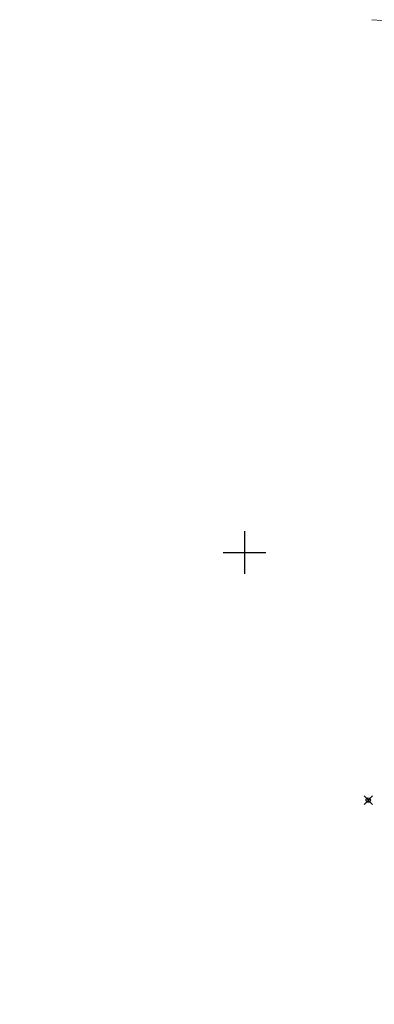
# Model space of a CAD drawing. Header units: metres. Extents: x 703615 to 712205, y 4306166 to 4311183.
# Tile 203 of 256: x 708163 to 708188, y 4309350 to 4309419. Entities that reach past the tile are written whole.
import ezdxf

# ---------------------------------------------------------------- set-up
doc = ezdxf.new("R2010")
doc.units = ezdxf.units.M
doc.header["$LTSCALE"] = 0.5
doc.header["$PDMODE"] = 35
doc.header["$PDSIZE"] = 0.3
doc.linetypes.add('Auto_Street_NotBorder_Line_m1', pattern=[3, 1.5, -1.5])
doc.layers.add('(001) Сетка', color=92, linetype='Continuous')
doc.layers.add('AUTO#_ROADS_EXIST_L', color=7, linetype='Continuous', lineweight=15, true_color=0x000000)

# ---------------------------------------------------------------- blocks, each defined once
blk = doc.blocks.new('Setka')
at = {"layer": '(001) Сетка'}
for p, q in [((0, 1.5), (0, -1.5)), ((-1.5, 0), (1.5, 0))]:
    blk.add_line(p, q, dxfattribs=at)

msp = doc.modelspace()

# ---------------------------------------------------------------- linework, layer by layer
at = {"color": 0, "linetype": 'ByBlock', "lineweight": -2, "transparency": 16777216}
for p in [(708187.205, 4309363.924, 328.36), (708187.205, 4309363.923, 326.671)]:
    msp.add_point(p, dxfattribs=at)
at = {"layer": 'AUTO#_ROADS_EXIST_L', "linetype": 'Auto_Street_NotBorder_Line_m1', "lineweight": 15, "flags": 128}
msp.add_lwpolyline([(708187.447, 4309418.997), (708207.105, 4309417.371), (708209.087, 4309416.59), (708210.744, 4309415.075), (708215.867, 4309409.98), (708213.056, 4309379.858), (708210.358, 4309354.012), (708207.923, 4309320.534), (708200.32, 4309233.396), (708193.9, 4309160.317), (708191.283, 4309130.51), (708188, 4309128.236), (708183.971, 4309125.772), (708180.815, 4309125.213), (708162.607, 4309126.782)], dxfattribs=at)

# ---------------------------------------------------------------- block references
at = {"layer": '(001) Сетка'}
msp.add_blockref('Setka', (708178.465, 4309381.396), dxfattribs=at)

doc.saveas('drawing.dxf')
